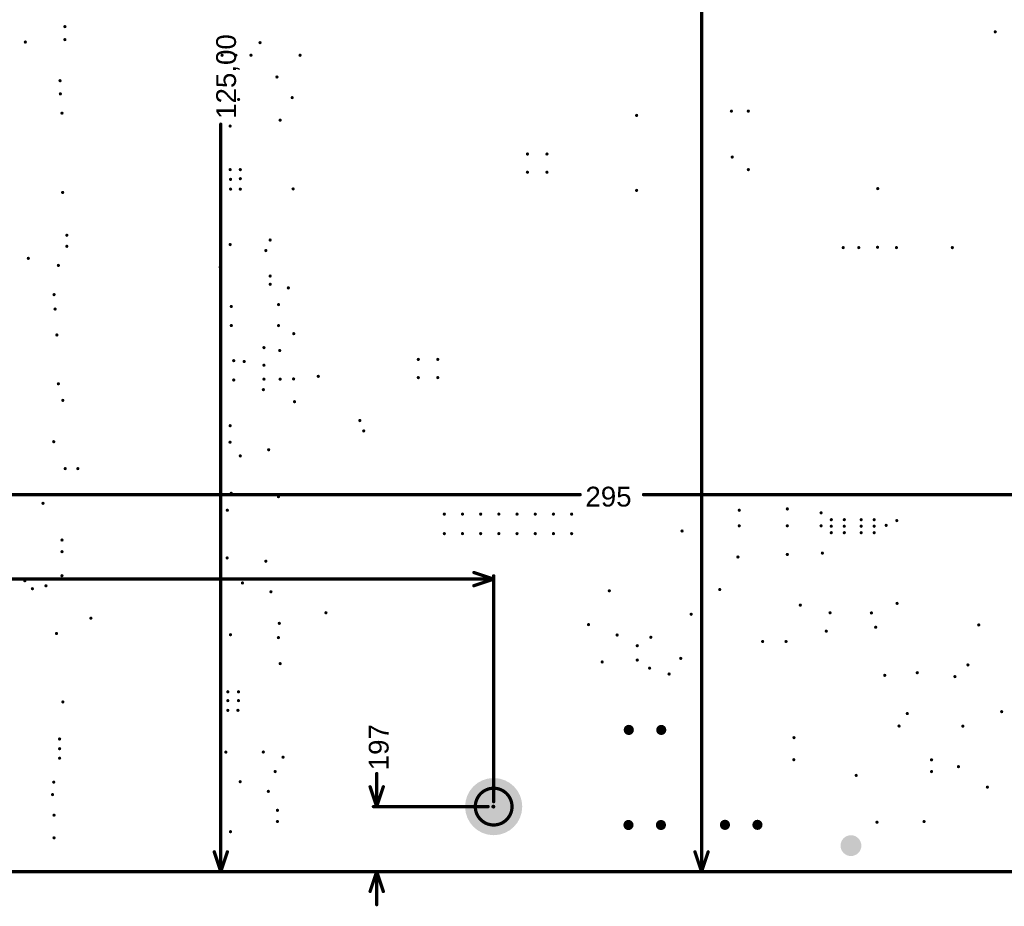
# Model space of a CAD drawing. Header units: inches. Extents: x -0.1 to 14.1, y -0.4 to 13.9.
# Tile 4 of 16: x 4 to 7, y -0.1 to 2.6. Entities that reach past the tile are written whole.
import ezdxf

# ---------------------------------------------------------------- set-up
doc = ezdxf.new("R2010")
doc.units = ezdxf.units.IN
doc.header["$MEASUREMENT"] = 0
for name, color, linetype in [('Mechanical32', 56, 'Continuous'), ('PadHoleLayer', 156, 'Continuous'), ('ViaHoleLayer', 16, 'Continuous')]:
    doc.layers.add(name, color=color, linetype=linetype)
doc.styles.add('Arial', font='txt', dxfattribs={"height": 0.2})

# ---------------------------------------------------------------- blocks, each defined once
blk = doc.blocks.new('FP_9774030960R_SPACER_MFG_B_56')
at = {"layer": 'PadHoleLayer'}
h = blk.add_hatch(color=156, dxfattribs=at)
edge = h.paths.add_edge_path()
edge.add_arc((0, 0), 0.0866, 0, 360)
blk = doc.blocks.new('FM_630_1120_541')
at = {"layer": 'PadHoleLayer'}
h = blk.add_hatch(color=156, dxfattribs=at)
edge = h.paths.add_edge_path()
edge.add_arc((-0.0492, 0), 0.0155, 0, 360)
h = blk.add_hatch(color=156, dxfattribs=at)
edge = h.paths.add_edge_path()
edge.add_arc((0.0492, 0), 0.0155, 0, 360)
blk = doc.blocks.new('FM_630_1120_556')
at = {"layer": 'PadHoleLayer'}
h = blk.add_hatch(color=156, dxfattribs=at)
edge = h.paths.add_edge_path()
edge.add_arc((-0.0492, 0), 0.0155, 0, 360)
h = blk.add_hatch(color=156, dxfattribs=at)
edge = h.paths.add_edge_path()
edge.add_arc((0.0492, 0), 0.0155, 0, 360)
blk = doc.blocks.new('FM_630_1120_558')
at = {"layer": 'PadHoleLayer'}
h = blk.add_hatch(color=156, dxfattribs=at)
edge = h.paths.add_edge_path()
edge.add_arc((-0.0492, 0), 0.0155, 0, 360)
h = blk.add_hatch(color=156, dxfattribs=at)
edge = h.paths.add_edge_path()
edge.add_arc((0.0492, 0), 0.0155, 0, 360)
blk = doc.blocks.new('DRV0006A_816')
at = {"layer": 'ViaHoleLayer'}
h = blk.add_hatch(color=16, dxfattribs=at)
edge = h.paths.add_edge_path()
edge.add_arc((0, 0.0217), 0.005, 0, 360)
h = blk.add_hatch(color=16, dxfattribs=at)
edge = h.paths.add_edge_path()
edge.add_arc((0, -0.0217), 0.005, 0, 360)
blk = doc.blocks.new('RDX0007A_MFG_817')
at = {"layer": 'ViaHoleLayer'}
h = blk.add_hatch(color=16, dxfattribs=at)
edge = h.paths.add_edge_path()
edge.add_arc((-0.065, -0.0065), 0.005, 0, 360)
h = blk.add_hatch(color=16, dxfattribs=at)
edge = h.paths.add_edge_path()
edge.add_arc((-0.065, -0.0262), 0.005, 0, 360)
h = blk.add_hatch(color=16, dxfattribs=at)
edge = h.paths.add_edge_path()
edge.add_arc((-0.0256, -0.0065), 0.005, 0, 360)
h = blk.add_hatch(color=16, dxfattribs=at)
edge = h.paths.add_edge_path()
edge.add_arc((-0.0256, -0.0262), 0.005, 0, 360)
h = blk.add_hatch(color=16, dxfattribs=at)
edge = h.paths.add_edge_path()
edge.add_arc((0.0256, -0.0065), 0.005, 0, 360)
h = blk.add_hatch(color=16, dxfattribs=at)
edge = h.paths.add_edge_path()
edge.add_arc((0.0256, -0.0262), 0.005, 0, 360)
h = blk.add_hatch(color=16, dxfattribs=at)
edge = h.paths.add_edge_path()
edge.add_arc((0.065, -0.0065), 0.005, 0, 360)
h = blk.add_hatch(color=16, dxfattribs=at)
edge = h.paths.add_edge_path()
edge.add_arc((0.065, -0.0262), 0.005, 0, 360)
h = blk.add_hatch(color=16, dxfattribs=at)
edge = h.paths.add_edge_path()
edge.add_arc((-0.065, -0.0459), 0.005, 0, 360)
h = blk.add_hatch(color=16, dxfattribs=at)
edge = h.paths.add_edge_path()
edge.add_arc((-0.0256, -0.0459), 0.005, 0, 360)
h = blk.add_hatch(color=16, dxfattribs=at)
edge = h.paths.add_edge_path()
edge.add_arc((0.0256, -0.0459), 0.005, 0, 360)
h = blk.add_hatch(color=16, dxfattribs=at)
edge = h.paths.add_edge_path()
edge.add_arc((0.065, -0.0459), 0.005, 0, 360)
blk = doc.blocks.new('K_______5011_829')
at = {"layer": 'PadHoleLayer'}
h = blk.add_hatch(color=156, dxfattribs=at)
edge = h.paths.add_edge_path()
edge.add_arc((0, 0), 0.0315, 0, 360)

msp = doc.modelspace()

# ---------------------------------------------------------------- hatches: boundary and pattern name
at = {"layer": 'ViaHoleLayer'}
h = msp.add_hatch(color=16, dxfattribs=at)
edge = h.paths.add_edge_path()
edge.add_arc((4.1339, 2.5591), 0.005, 0, 360)
h = msp.add_hatch(color=16, dxfattribs=at)
edge = h.paths.add_edge_path()
edge.add_arc((6.9528, 2.5433), 0.005, 0, 360)
h = msp.add_hatch(color=16, dxfattribs=at)
edge = h.paths.add_edge_path()
edge.add_arc((4.014, 2.5123), 0.005, 0, 360)
h = msp.add_hatch(color=16, dxfattribs=at)
edge = h.paths.add_edge_path()
edge.add_arc((4.1339, 2.5197), 0.005, 0, 360)
h = msp.add_hatch(color=16, dxfattribs=at)
edge = h.paths.add_edge_path()
edge.add_arc((4.7252, 2.5104), 0.005, 0, 360)
h = msp.add_hatch(color=16, dxfattribs=at)
edge = h.paths.add_edge_path()
edge.add_arc((4.6102, 2.4724), 0.005, 0, 360)
h = msp.add_hatch(color=16, dxfattribs=at)
edge = h.paths.add_edge_path()
edge.add_arc((4.652, 2.4724), 0.005, 0, 360)
h = msp.add_hatch(color=16, dxfattribs=at)
edge = h.paths.add_edge_path()
edge.add_arc((4.6977, 2.4724), 0.005, 0, 360)
h = msp.add_hatch(color=16, dxfattribs=at)
edge = h.paths.add_edge_path()
edge.add_arc((4.8465, 2.4724), 0.005, 0, 360)
h = msp.add_hatch(color=16, dxfattribs=at)
edge = h.paths.add_edge_path()
edge.add_arc((4.1192, 2.3952), 0.005, 0, 360)
h = msp.add_hatch(color=16, dxfattribs=at)
edge = h.paths.add_edge_path()
edge.add_arc((4.7764, 2.4065), 0.005, 0, 360)
h = msp.add_hatch(color=16, dxfattribs=at)
edge = h.paths.add_edge_path()
edge.add_arc((4.1202, 2.3553), 0.005, 0, 360)
h = msp.add_hatch(color=16, dxfattribs=at)
edge = h.paths.add_edge_path()
edge.add_arc((4.6602, 2.3384), 0.005, 0, 360)
h = msp.add_hatch(color=16, dxfattribs=at)
edge = h.paths.add_edge_path()
edge.add_arc((4.8225, 2.344), 0.005, 0, 360)
h = msp.add_hatch(color=16, dxfattribs=at)
edge = h.paths.add_edge_path()
edge.add_arc((4.1251, 2.297), 0.005, 0, 360)
h = msp.add_hatch(color=16, dxfattribs=at)
edge = h.paths.add_edge_path()
edge.add_arc((6.1535, 2.3031), 0.005, 0, 360)
h = msp.add_hatch(color=16, dxfattribs=at)
edge = h.paths.add_edge_path()
edge.add_arc((6.2047, 2.3031), 0.005, 0, 360)
h = msp.add_hatch(color=16, dxfattribs=at)
edge = h.paths.add_edge_path()
edge.add_arc((4.7861, 2.2757), 0.005, 0, 360)
h = msp.add_hatch(color=16, dxfattribs=at)
edge = h.paths.add_edge_path()
edge.add_arc((5.8661, 2.2901), 0.005, 0, 360)
h = msp.add_hatch(color=16, dxfattribs=at)
edge = h.paths.add_edge_path()
edge.add_arc((4.6346, 2.2579), 0.005, 0, 360)
h = msp.add_hatch(color=16, dxfattribs=at)
edge = h.paths.add_edge_path()
edge.add_arc((5.5354, 2.1732), 0.005, 0, 360)
h = msp.add_hatch(color=16, dxfattribs=at)
edge = h.paths.add_edge_path()
edge.add_arc((5.5945, 2.1732), 0.005, 0, 360)
h = msp.add_hatch(color=16, dxfattribs=at)
edge = h.paths.add_edge_path()
edge.add_arc((6.1559, 2.164), 0.005, 0, 360)
h = msp.add_hatch(color=16, dxfattribs=at)
edge = h.paths.add_edge_path()
edge.add_arc((4.6346, 2.126), 0.005, 0, 360)
h = msp.add_hatch(color=16, dxfattribs=at)
edge = h.paths.add_edge_path()
edge.add_arc((4.6653, 2.126), 0.005, 0, 360)
h = msp.add_hatch(color=16, dxfattribs=at)
edge = h.paths.add_edge_path()
edge.add_arc((5.5354, 2.1181), 0.005, 0, 360)
h = msp.add_hatch(color=16, dxfattribs=at)
edge = h.paths.add_edge_path()
edge.add_arc((5.5945, 2.1181), 0.005, 0, 360)
h = msp.add_hatch(color=16, dxfattribs=at)
edge = h.paths.add_edge_path()
edge.add_arc((6.2047, 2.126), 0.005, 0, 360)
h = msp.add_hatch(color=16, dxfattribs=at)
edge = h.paths.add_edge_path()
edge.add_arc((4.6358, 2.0965), 0.005, 0, 360)
h = msp.add_hatch(color=16, dxfattribs=at)
edge = h.paths.add_edge_path()
edge.add_arc((4.6654, 2.0984), 0.005, 0, 360)
h = msp.add_hatch(color=16, dxfattribs=at)
edge = h.paths.add_edge_path()
edge.add_arc((4.1271, 2.0568), 0.005, 0, 360)
h = msp.add_hatch(color=16, dxfattribs=at)
edge = h.paths.add_edge_path()
edge.add_arc((4.6358, 2.0669), 0.005, 0, 360)
h = msp.add_hatch(color=16, dxfattribs=at)
edge = h.paths.add_edge_path()
edge.add_arc((4.6654, 2.0669), 0.005, 0, 360)
h = msp.add_hatch(color=16, dxfattribs=at)
edge = h.paths.add_edge_path()
edge.add_arc((4.8254, 2.0676), 0.005, 0, 360)
h = msp.add_hatch(color=16, dxfattribs=at)
edge = h.paths.add_edge_path()
edge.add_arc((5.8661, 2.063), 0.005, 0, 360)
h = msp.add_hatch(color=16, dxfattribs=at)
edge = h.paths.add_edge_path()
edge.add_arc((6.5969, 2.0685), 0.005, 0, 360)
h = msp.add_hatch(color=16, dxfattribs=at)
edge = h.paths.add_edge_path()
edge.add_arc((4.1398, 1.9272), 0.005, 0, 360)
h = msp.add_hatch(color=16, dxfattribs=at)
edge = h.paths.add_edge_path()
edge.add_arc((4.7558, 1.9128), 0.005, 0, 360)
h = msp.add_hatch(color=16, dxfattribs=at)
edge = h.paths.add_edge_path()
edge.add_arc((4.1398, 1.8937), 0.005, 0, 360)
h = msp.add_hatch(color=16, dxfattribs=at)
edge = h.paths.add_edge_path()
edge.add_arc((4.6346, 1.8991), 0.005, 0, 360)
h = msp.add_hatch(color=16, dxfattribs=at)
edge = h.paths.add_edge_path()
edge.add_arc((4.7428, 1.8809), 0.005, 0, 360)
h = msp.add_hatch(color=16, dxfattribs=at)
edge = h.paths.add_edge_path()
edge.add_arc((6.4921, 1.8898), 0.005, 0, 360)
h = msp.add_hatch(color=16, dxfattribs=at)
edge = h.paths.add_edge_path()
edge.add_arc((6.5394, 1.8898), 0.005, 0, 360)
h = msp.add_hatch(color=16, dxfattribs=at)
edge = h.paths.add_edge_path()
edge.add_arc((6.5962, 1.8908), 0.005, 0, 360)
h = msp.add_hatch(color=16, dxfattribs=at)
edge = h.paths.add_edge_path()
edge.add_arc((6.6535, 1.8898), 0.005, 0, 360)
h = msp.add_hatch(color=16, dxfattribs=at)
edge = h.paths.add_edge_path()
edge.add_arc((6.8228, 1.8898), 0.005, 0, 360)
h = msp.add_hatch(color=16, dxfattribs=at)
edge = h.paths.add_edge_path()
edge.add_arc((4.023, 1.8573), 0.005, 0, 360)
h = msp.add_hatch(color=16, dxfattribs=at)
edge = h.paths.add_edge_path()
edge.add_arc((4.1142, 1.8358), 0.005, 0, 360)
h = msp.add_hatch(color=16, dxfattribs=at)
edge = h.paths.add_edge_path()
edge.add_arc((4.6043, 1.8308), 0.005, 0, 360)
h = msp.add_hatch(color=16, dxfattribs=at)
edge = h.paths.add_edge_path()
edge.add_arc((4.7558, 1.8037), 0.005, 0, 360)
h = msp.add_hatch(color=16, dxfattribs=at)
edge = h.paths.add_edge_path()
edge.add_arc((4.756, 1.7787), 0.005, 0, 360)
h = msp.add_hatch(color=16, dxfattribs=at)
edge = h.paths.add_edge_path()
edge.add_arc((4.811, 1.7677), 0.005, 0, 360)
h = msp.add_hatch(color=16, dxfattribs=at)
edge = h.paths.add_edge_path()
edge.add_arc((4.1011, 1.7474), 0.005, 0, 360)
h = msp.add_hatch(color=16, dxfattribs=at)
edge = h.paths.add_edge_path()
edge.add_arc((4.1042, 1.7037), 0.005, 0, 360)
h = msp.add_hatch(color=16, dxfattribs=at)
edge = h.paths.add_edge_path()
edge.add_arc((4.6381, 1.7115), 0.005, 0, 360)
h = msp.add_hatch(color=16, dxfattribs=at)
edge = h.paths.add_edge_path()
edge.add_arc((4.7812, 1.7172), 0.005, 0, 360)
h = msp.add_hatch(color=16, dxfattribs=at)
edge = h.paths.add_edge_path()
edge.add_arc((4.6381, 1.6537), 0.005, 0, 360)
h = msp.add_hatch(color=16, dxfattribs=at)
edge = h.paths.add_edge_path()
edge.add_arc((4.7812, 1.6537), 0.005, 0, 360)
h = msp.add_hatch(color=16, dxfattribs=at)
edge = h.paths.add_edge_path()
edge.add_arc((4.1096, 1.6252), 0.005, 0, 360)
h = msp.add_hatch(color=16, dxfattribs=at)
edge = h.paths.add_edge_path()
edge.add_arc((4.8274, 1.6292), 0.005, 0, 360)
h = msp.add_hatch(color=16, dxfattribs=at)
edge = h.paths.add_edge_path()
edge.add_arc((4.737, 1.5869), 0.005, 0, 360)
h = msp.add_hatch(color=16, dxfattribs=at)
edge = h.paths.add_edge_path()
edge.add_arc((4.7848, 1.5781), 0.005, 0, 360)
h = msp.add_hatch(color=16, dxfattribs=at)
edge = h.paths.add_edge_path()
edge.add_arc((4.6455, 1.5474), 0.005, 0, 360)
h = msp.add_hatch(color=16, dxfattribs=at)
edge = h.paths.add_edge_path()
edge.add_arc((5.2047, 1.5512), 0.005, 0, 360)
h = msp.add_hatch(color=16, dxfattribs=at)
edge = h.paths.add_edge_path()
edge.add_arc((5.2638, 1.5512), 0.005, 0, 360)
h = msp.add_hatch(color=16, dxfattribs=at)
edge = h.paths.add_edge_path()
edge.add_arc((4.6772, 1.5449), 0.005, 0, 360)
h = msp.add_hatch(color=16, dxfattribs=at)
edge = h.paths.add_edge_path()
edge.add_arc((4.737, 1.5337), 0.005, 0, 360)
h = msp.add_hatch(color=16, dxfattribs=at)
edge = h.paths.add_edge_path()
edge.add_arc((4.6455, 1.4889), 0.005, 0, 360)
h = msp.add_hatch(color=16, dxfattribs=at)
edge = h.paths.add_edge_path()
edge.add_arc((4.737, 1.4914), 0.005, 0, 360)
h = msp.add_hatch(color=16, dxfattribs=at)
edge = h.paths.add_edge_path()
edge.add_arc((4.7861, 1.4914), 0.005, 0, 360)
h = msp.add_hatch(color=16, dxfattribs=at)
edge = h.paths.add_edge_path()
edge.add_arc((4.8268, 1.4921), 0.005, 0, 360)
h = msp.add_hatch(color=16, dxfattribs=at)
edge = h.paths.add_edge_path()
edge.add_arc((4.9016, 1.5), 0.005, 0, 360)
h = msp.add_hatch(color=16, dxfattribs=at)
edge = h.paths.add_edge_path()
edge.add_arc((5.2047, 1.4961), 0.005, 0, 360)
h = msp.add_hatch(color=16, dxfattribs=at)
edge = h.paths.add_edge_path()
edge.add_arc((5.2638, 1.4961), 0.005, 0, 360)
h = msp.add_hatch(color=16, dxfattribs=at)
edge = h.paths.add_edge_path()
edge.add_arc((4.1142, 1.4773), 0.005, 0, 360)
h = msp.add_hatch(color=16, dxfattribs=at)
edge = h.paths.add_edge_path()
edge.add_arc((4.7353, 1.4596), 0.005, 0, 360)
h = msp.add_hatch(color=16, dxfattribs=at)
edge = h.paths.add_edge_path()
edge.add_arc((4.1277, 1.4272), 0.005, 0, 360)
h = msp.add_hatch(color=16, dxfattribs=at)
edge = h.paths.add_edge_path()
edge.add_arc((4.8297, 1.4232), 0.005, 0, 360)
h = msp.add_hatch(color=16, dxfattribs=at)
edge = h.paths.add_edge_path()
edge.add_arc((4.6346, 1.3505), 0.005, 0, 360)
h = msp.add_hatch(color=16, dxfattribs=at)
edge = h.paths.add_edge_path()
edge.add_arc((5.0276, 1.3661), 0.005, 0, 360)
h = msp.add_hatch(color=16, dxfattribs=at)
edge = h.paths.add_edge_path()
edge.add_arc((5.0394, 1.3346), 0.005, 0, 360)
h = msp.add_hatch(color=16, dxfattribs=at)
edge = h.paths.add_edge_path()
edge.add_arc((4.1001, 1.302), 0.005, 0, 360)
h = msp.add_hatch(color=16, dxfattribs=at)
edge = h.paths.add_edge_path()
edge.add_arc((4.6342, 1.3005), 0.005, 0, 360)
h = msp.add_hatch(color=16, dxfattribs=at)
edge = h.paths.add_edge_path()
edge.add_arc((4.6653, 1.259), 0.005, 0, 360)
h = msp.add_hatch(color=16, dxfattribs=at)
edge = h.paths.add_edge_path()
edge.add_arc((4.7513, 1.2776), 0.005, 0, 360)
h = msp.add_hatch(color=16, dxfattribs=at)
edge = h.paths.add_edge_path()
edge.add_arc((4.1348, 1.2205), 0.005, 0, 360)
h = msp.add_hatch(color=16, dxfattribs=at)
edge = h.paths.add_edge_path()
edge.add_arc((4.1732, 1.2205), 0.005, 0, 360)
h = msp.add_hatch(color=16, dxfattribs=at)
edge = h.paths.add_edge_path()
edge.add_arc((4.6378, 1.1457), 0.005, 0, 360)
h = msp.add_hatch(color=16, dxfattribs=at)
edge = h.paths.add_edge_path()
edge.add_arc((4.7809, 1.1355), 0.005, 0, 360)
h = msp.add_hatch(color=16, dxfattribs=at)
edge = h.paths.add_edge_path()
edge.add_arc((4.0676, 1.1155), 0.005, 0, 360)
h = msp.add_hatch(color=16, dxfattribs=at)
edge = h.paths.add_edge_path()
edge.add_arc((4.626, 1.0945), 0.005, 0, 360)
h = msp.add_hatch(color=16, dxfattribs=at)
edge = h.paths.add_edge_path()
edge.add_arc((5.2835, 1.0827), 0.005, 0, 360)
h = msp.add_hatch(color=16, dxfattribs=at)
edge = h.paths.add_edge_path()
edge.add_arc((5.3386, 1.0827), 0.005, 0, 360)
h = msp.add_hatch(color=16, dxfattribs=at)
edge = h.paths.add_edge_path()
edge.add_arc((5.3937, 1.0827), 0.005, 0, 360)
h = msp.add_hatch(color=16, dxfattribs=at)
edge = h.paths.add_edge_path()
edge.add_arc((5.4488, 1.0827), 0.005, 0, 360)
h = msp.add_hatch(color=16, dxfattribs=at)
edge = h.paths.add_edge_path()
edge.add_arc((5.5039, 1.0827), 0.005, 0, 360)
h = msp.add_hatch(color=16, dxfattribs=at)
edge = h.paths.add_edge_path()
edge.add_arc((5.5591, 1.0827), 0.005, 0, 360)
h = msp.add_hatch(color=16, dxfattribs=at)
edge = h.paths.add_edge_path()
edge.add_arc((5.6142, 1.0827), 0.005, 0, 360)
h = msp.add_hatch(color=16, dxfattribs=at)
edge = h.paths.add_edge_path()
edge.add_arc((5.6693, 1.0827), 0.005, 0, 360)
h = msp.add_hatch(color=16, dxfattribs=at)
edge = h.paths.add_edge_path()
edge.add_arc((6.1772, 1.0945), 0.005, 0, 360)
h = msp.add_hatch(color=16, dxfattribs=at)
edge = h.paths.add_edge_path()
edge.add_arc((6.3228, 1.0984), 0.005, 0, 360)
h = msp.add_hatch(color=16, dxfattribs=at)
edge = h.paths.add_edge_path()
edge.add_arc((6.4252, 1.0866), 0.005, 0, 360)
h = msp.add_hatch(color=16, dxfattribs=at)
edge = h.paths.add_edge_path()
edge.add_arc((6.1772, 1.0472), 0.005, 0, 360)
h = msp.add_hatch(color=16, dxfattribs=at)
edge = h.paths.add_edge_path()
edge.add_arc((6.3228, 1.0472), 0.005, 0, 360)
h = msp.add_hatch(color=16, dxfattribs=at)
edge = h.paths.add_edge_path()
edge.add_arc((6.4252, 1.0472), 0.005, 0, 360)
h = msp.add_hatch(color=16, dxfattribs=at)
edge = h.paths.add_edge_path()
edge.add_arc((6.6223, 1.0487), 0.005, 0, 360)
h = msp.add_hatch(color=16, dxfattribs=at)
edge = h.paths.add_edge_path()
edge.add_arc((6.6546, 1.0631), 0.005, 0, 360)
h = msp.add_hatch(color=16, dxfattribs=at)
edge = h.paths.add_edge_path()
edge.add_arc((5.2835, 1.0236), 0.005, 0, 360)
h = msp.add_hatch(color=16, dxfattribs=at)
edge = h.paths.add_edge_path()
edge.add_arc((5.3386, 1.0236), 0.005, 0, 360)
h = msp.add_hatch(color=16, dxfattribs=at)
edge = h.paths.add_edge_path()
edge.add_arc((5.3937, 1.0236), 0.005, 0, 360)
h = msp.add_hatch(color=16, dxfattribs=at)
edge = h.paths.add_edge_path()
edge.add_arc((5.4488, 1.0236), 0.005, 0, 360)
h = msp.add_hatch(color=16, dxfattribs=at)
edge = h.paths.add_edge_path()
edge.add_arc((5.5039, 1.0236), 0.005, 0, 360)
h = msp.add_hatch(color=16, dxfattribs=at)
edge = h.paths.add_edge_path()
edge.add_arc((5.5591, 1.0236), 0.005, 0, 360)
h = msp.add_hatch(color=16, dxfattribs=at)
edge = h.paths.add_edge_path()
edge.add_arc((5.6142, 1.0236), 0.005, 0, 360)
h = msp.add_hatch(color=16, dxfattribs=at)
edge = h.paths.add_edge_path()
edge.add_arc((5.6693, 1.0236), 0.005, 0, 360)
h = msp.add_hatch(color=16, dxfattribs=at)
edge = h.paths.add_edge_path()
edge.add_arc((6.0039, 1.0315), 0.005, 0, 360)
h = msp.add_hatch(color=16, dxfattribs=at)
edge = h.paths.add_edge_path()
edge.add_arc((4.1251, 1.0042), 0.005, 0, 360)
h = msp.add_hatch(color=16, dxfattribs=at)
edge = h.paths.add_edge_path()
edge.add_arc((4.1251, 0.9689), 0.005, 0, 360)
h = msp.add_hatch(color=16, dxfattribs=at)
edge = h.paths.add_edge_path()
edge.add_arc((4.6255, 0.95), 0.005, 0, 360)
h = msp.add_hatch(color=16, dxfattribs=at)
edge = h.paths.add_edge_path()
edge.add_arc((6.1732, 0.9528), 0.005, 0, 360)
h = msp.add_hatch(color=16, dxfattribs=at)
edge = h.paths.add_edge_path()
edge.add_arc((6.3228, 0.9606), 0.005, 0, 360)
h = msp.add_hatch(color=16, dxfattribs=at)
edge = h.paths.add_edge_path()
edge.add_arc((6.4291, 0.9646), 0.005, 0, 360)
h = msp.add_hatch(color=16, dxfattribs=at)
edge = h.paths.add_edge_path()
edge.add_arc((4.7428, 0.9401), 0.005, 0, 360)
h = msp.add_hatch(color=16, dxfattribs=at)
edge = h.paths.add_edge_path()
edge.add_arc((4.125, 0.8961), 0.005, 0, 360)
h = msp.add_hatch(color=16, dxfattribs=at)
edge = h.paths.add_edge_path()
edge.add_arc((4.6063, 0.895), 0.005, 0, 360)
h = msp.add_hatch(color=16, dxfattribs=at)
edge = h.paths.add_edge_path()
edge.add_arc((4.0125, 0.8808), 0.005, 0, 360)
h = msp.add_hatch(color=16, dxfattribs=at)
edge = h.paths.add_edge_path()
edge.add_arc((4.0765, 0.8656), 0.005, 0, 360)
h = msp.add_hatch(color=16, dxfattribs=at)
edge = h.paths.add_edge_path()
edge.add_arc((4.6719, 0.8742), 0.005, 0, 360)
h = msp.add_hatch(color=16, dxfattribs=at)
edge = h.paths.add_edge_path()
edge.add_arc((4.0355, 0.8567), 0.005, 0, 360)
h = msp.add_hatch(color=16, dxfattribs=at)
edge = h.paths.add_edge_path()
edge.add_arc((4.7582, 0.8475), 0.005, 0, 360)
h = msp.add_hatch(color=16, dxfattribs=at)
edge = h.paths.add_edge_path()
edge.add_arc((5.7835, 0.8504), 0.005, 0, 360)
h = msp.add_hatch(color=16, dxfattribs=at)
edge = h.paths.add_edge_path()
edge.add_arc((6.1181, 0.8543), 0.005, 0, 360)
h = msp.add_hatch(color=16, dxfattribs=at)
edge = h.paths.add_edge_path()
edge.add_arc((6.3622, 0.8071), 0.005, 0, 360)
h = msp.add_hatch(color=16, dxfattribs=at)
edge = h.paths.add_edge_path()
edge.add_arc((6.6554, 0.8123), 0.005, 0, 360)
h = msp.add_hatch(color=16, dxfattribs=at)
edge = h.paths.add_edge_path()
edge.add_arc((4.9248, 0.7839), 0.005, 0, 360)
h = msp.add_hatch(color=16, dxfattribs=at)
edge = h.paths.add_edge_path()
edge.add_arc((6.0315, 0.7795), 0.005, 0, 360)
h = msp.add_hatch(color=16, dxfattribs=at)
edge = h.paths.add_edge_path()
edge.add_arc((6.4524, 0.7838), 0.005, 0, 360)
h = msp.add_hatch(color=16, dxfattribs=at)
edge = h.paths.add_edge_path()
edge.add_arc((6.5777, 0.7835), 0.005, 0, 360)
h = msp.add_hatch(color=16, dxfattribs=at)
edge = h.paths.add_edge_path()
edge.add_arc((4.2126, 0.7675), 0.005, 0, 360)
h = msp.add_hatch(color=16, dxfattribs=at)
edge = h.paths.add_edge_path()
edge.add_arc((4.7835, 0.752), 0.005, 0, 360)
h = msp.add_hatch(color=16, dxfattribs=at)
edge = h.paths.add_edge_path()
edge.add_arc((5.7205, 0.748), 0.005, 0, 360)
h = msp.add_hatch(color=16, dxfattribs=at)
edge = h.paths.add_edge_path()
edge.add_arc((6.9029, 0.7471), 0.005, 0, 360)
h = msp.add_hatch(color=16, dxfattribs=at)
edge = h.paths.add_edge_path()
edge.add_arc((4.1085, 0.7211), 0.005, 0, 360)
h = msp.add_hatch(color=16, dxfattribs=at)
edge = h.paths.add_edge_path()
edge.add_arc((4.6356, 0.7175), 0.005, 0, 360)
h = msp.add_hatch(color=16, dxfattribs=at)
edge = h.paths.add_edge_path()
edge.add_arc((5.8071, 0.7165), 0.005, 0, 360)
h = msp.add_hatch(color=16, dxfattribs=at)
edge = h.paths.add_edge_path()
edge.add_arc((6.4409, 0.7283), 0.005, 0, 360)
h = msp.add_hatch(color=16, dxfattribs=at)
edge = h.paths.add_edge_path()
edge.add_arc((6.5906, 0.7402), 0.005, 0, 360)
h = msp.add_hatch(color=16, dxfattribs=at)
edge = h.paths.add_edge_path()
edge.add_arc((4.7809, 0.7087), 0.005, 0, 360)
h = msp.add_hatch(color=16, dxfattribs=at)
edge = h.paths.add_edge_path()
edge.add_arc((5.9094, 0.7097), 0.005, 0, 360)
h = msp.add_hatch(color=16, dxfattribs=at)
edge = h.paths.add_edge_path()
edge.add_arc((6.248, 0.6969), 0.005, 0, 360)
h = msp.add_hatch(color=16, dxfattribs=at)
edge = h.paths.add_edge_path()
edge.add_arc((6.3189, 0.6969), 0.005, 0, 360)
h = msp.add_hatch(color=16, dxfattribs=at)
edge = h.paths.add_edge_path()
edge.add_arc((4.7861, 0.6299), 0.005, 0, 360)
h = msp.add_hatch(color=16, dxfattribs=at)
edge = h.paths.add_edge_path()
edge.add_arc((5.7618, 0.6349), 0.005, 0, 360)
h = msp.add_hatch(color=16, dxfattribs=at)
edge = h.paths.add_edge_path()
edge.add_arc((6, 0.6457), 0.005, 0, 360)
h = msp.add_hatch(color=16, dxfattribs=at)
edge = h.paths.add_edge_path()
edge.add_arc((6.8701, 0.626), 0.005, 0, 360)
h = msp.add_hatch(color=16, dxfattribs=at)
edge = h.paths.add_edge_path()
edge.add_arc((5.9055, 0.6162), 0.005, 0, 360)
h = msp.add_hatch(color=16, dxfattribs=at)
edge = h.paths.add_edge_path()
edge.add_arc((5.9646, 0.5984), 0.005, 0, 360)
h = msp.add_hatch(color=16, dxfattribs=at)
edge = h.paths.add_edge_path()
edge.add_arc((6.6181, 0.5945), 0.005, 0, 360)
h = msp.add_hatch(color=16, dxfattribs=at)
edge = h.paths.add_edge_path()
edge.add_arc((6.7165, 0.6024), 0.005, 0, 360)
h = msp.add_hatch(color=16, dxfattribs=at)
edge = h.paths.add_edge_path()
edge.add_arc((6.8307, 0.5906), 0.005, 0, 360)
h = msp.add_hatch(color=16, dxfattribs=at)
edge = h.paths.add_edge_path()
edge.add_arc((4.6276, 0.5446), 0.005, 0, 360)
h = msp.add_hatch(color=16, dxfattribs=at)
edge = h.paths.add_edge_path()
edge.add_arc((4.6599, 0.5446), 0.005, 0, 360)
h = msp.add_hatch(color=16, dxfattribs=at)
edge = h.paths.add_edge_path()
edge.add_arc((4.1277, 0.5139), 0.005, 0, 360)
h = msp.add_hatch(color=16, dxfattribs=at)
edge = h.paths.add_edge_path()
edge.add_arc((4.6276, 0.5179), 0.005, 0, 360)
h = msp.add_hatch(color=16, dxfattribs=at)
edge = h.paths.add_edge_path()
edge.add_arc((4.6599, 0.5179), 0.005, 0, 360)
h = msp.add_hatch(color=16, dxfattribs=at)
edge = h.paths.add_edge_path()
edge.add_arc((4.6276, 0.4884), 0.005, 0, 360)
h = msp.add_hatch(color=16, dxfattribs=at)
edge = h.paths.add_edge_path()
edge.add_arc((4.6582, 0.4884), 0.005, 0, 360)
h = msp.add_hatch(color=16, dxfattribs=at)
edge = h.paths.add_edge_path()
edge.add_arc((6.6863, 0.4787), 0.005, 0, 360)
h = msp.add_hatch(color=16, dxfattribs=at)
edge = h.paths.add_edge_path()
edge.add_arc((6.9724, 0.4843), 0.005, 0, 360)
h = msp.add_hatch(color=16, dxfattribs=at)
edge = h.paths.add_edge_path()
edge.add_arc((6.6614, 0.4409), 0.005, 0, 360)
h = msp.add_hatch(color=16, dxfattribs=at)
edge = h.paths.add_edge_path()
edge.add_arc((6.8547, 0.4405), 0.005, 0, 360)
h = msp.add_hatch(color=16, dxfattribs=at)
edge = h.paths.add_edge_path()
edge.add_arc((4.1178, 0.4017), 0.005, 0, 360)
h = msp.add_hatch(color=16, dxfattribs=at)
edge = h.paths.add_edge_path()
edge.add_arc((6.343, 0.4058), 0.005, 0, 360)
h = msp.add_hatch(color=16, dxfattribs=at)
edge = h.paths.add_edge_path()
edge.add_arc((4.1178, 0.3721), 0.005, 0, 360)
h = msp.add_hatch(color=16, dxfattribs=at)
edge = h.paths.add_edge_path()
edge.add_arc((4.6216, 0.3619), 0.005, 0, 360)
h = msp.add_hatch(color=16, dxfattribs=at)
edge = h.paths.add_edge_path()
edge.add_arc((4.735, 0.3622), 0.005, 0, 360)
h = msp.add_hatch(color=16, dxfattribs=at)
edge = h.paths.add_edge_path()
edge.add_arc((4.1178, 0.3435), 0.005, 0, 360)
h = msp.add_hatch(color=16, dxfattribs=at)
edge = h.paths.add_edge_path()
edge.add_arc((4.7949, 0.3465), 0.005, 0, 360)
h = msp.add_hatch(color=16, dxfattribs=at)
edge = h.paths.add_edge_path()
edge.add_arc((6.3426, 0.339), 0.005, 0, 360)
h = msp.add_hatch(color=16, dxfattribs=at)
edge = h.paths.add_edge_path()
edge.add_arc((6.7598, 0.3386), 0.005, 0, 360)
h = msp.add_hatch(color=16, dxfattribs=at)
edge = h.paths.add_edge_path()
edge.add_arc((4.6063, 0.3026), 0.005, 0, 360)
h = msp.add_hatch(color=16, dxfattribs=at)
edge = h.paths.add_edge_path()
edge.add_arc((4.771, 0.3031), 0.005, 0, 360)
h = msp.add_hatch(color=16, dxfattribs=at)
edge = h.paths.add_edge_path()
edge.add_arc((6.7598, 0.3031), 0.005, 0, 360)
h = msp.add_hatch(color=16, dxfattribs=at)
edge = h.paths.add_edge_path()
edge.add_arc((6.8413, 0.3179), 0.005, 0, 360)
h = msp.add_hatch(color=16, dxfattribs=at)
edge = h.paths.add_edge_path()
edge.add_arc((4.1001, 0.271), 0.005, 0, 360)
h = msp.add_hatch(color=16, dxfattribs=at)
edge = h.paths.add_edge_path()
edge.add_arc((4.665, 0.2723), 0.005, 0, 360)
h = msp.add_hatch(color=16, dxfattribs=at)
edge = h.paths.add_edge_path()
edge.add_arc((6.5315, 0.2913), 0.005, 0, 360)
h = msp.add_hatch(color=16, dxfattribs=at)
edge = h.paths.add_edge_path()
edge.add_arc((4.7503, 0.2431), 0.005, 0, 360)
h = msp.add_hatch(color=16, dxfattribs=at)
edge = h.paths.add_edge_path()
edge.add_arc((6.9291, 0.2559), 0.005, 0, 360)
h = msp.add_hatch(color=16, dxfattribs=at)
edge = h.paths.add_edge_path()
edge.add_arc((4.0965, 0.2333), 0.005, 0, 360)
h = msp.add_hatch(color=16, dxfattribs=at)
edge = h.paths.add_edge_path()
edge.add_arc((4.7779, 0.1857), 0.005, 0, 360)
h = msp.add_hatch(color=16, dxfattribs=at)
edge = h.paths.add_edge_path()
edge.add_arc((4.101, 0.171), 0.005, 0, 360)
h = msp.add_hatch(color=16, dxfattribs=at)
edge = h.paths.add_edge_path()
edge.add_arc((4.7779, 0.1518), 0.005, 0, 360)
h = msp.add_hatch(color=16, dxfattribs=at)
edge = h.paths.add_edge_path()
edge.add_arc((6.5945, 0.1496), 0.005, 0, 360)
h = msp.add_hatch(color=16, dxfattribs=at)
edge = h.paths.add_edge_path()
edge.add_arc((6.7372, 0.1517), 0.005, 0, 360)
h = msp.add_hatch(color=16, dxfattribs=at)
edge = h.paths.add_edge_path()
edge.add_arc((4.6356, 0.121), 0.005, 0, 360)
h = msp.add_hatch(color=16, dxfattribs=at)
edge = h.paths.add_edge_path()
edge.add_arc((4.101, 0.1023), 0.005, 0, 360)

# ---------------------------------------------------------------- linework, layer by layer
at = {"layer": 'Mechanical32'}
for points in [[(6.063, 0, 0.01, 0.01, 0), (6.063, 3.6824, 0.01, 0.01, 0)], [(4.6063, 0, 0.01, 0.01, 0), (4.6063, 2.2637, 0.01, 0.01, 0)], [(0, 1.1417, 0.01, 0.01, 0), (5.6951, 1.1417, 0.01, 0.01, 0)], [(5.8871, 1.1417, 0.01, 0.01, 0), (11.6142, 1.1417, 0.01, 0.01, 0)], [(5.3731, 0.9058, 0.01, 0.01, 0), (5.4331, 0.8858, 0.01, 0.01, 0)], [(5.4331, 0.2118, 0.01, 0.01, 0), (5.4331, 0.8958, 0.01, 0.01, 0)], [(2.7915, 0.8858, 0.01, 0.01, 0), (5.4331, 0.8858, 0.01, 0.01, 0)], [(5.3731, 0.8658, 0.01, 0.01, 0), (5.4331, 0.8858, 0.01, 0.01, 0)], [(5.0787, 0.1969, 0.01, 0.01, 0), (5.0787, 0.2969, 0.01, 0.01, 0)], [(5.0587, 0.2569, 0.01, 0.01, 0), (5.0787, 0.1969, 0.01, 0.01, 0)], [(5.0787, 0.1969, 0.01, 0.01, 0), (5.0987, 0.2569, 0.01, 0.01, 0)], [(5.0687, 0.1969, 0.01, 0.01, 0), (5.4161, 0.1969, 0.01, 0.01, 0)], [(4.5863, 0.06, 0.01, 0.01, 0), (4.6063, 0, 0.01, 0.01, 0)], [(4.6063, 0, 0.01, 0.01, 0), (4.6263, 0.06, 0.01, 0.01, 0)], [(6.043, 0.06, 0.01, 0.01, 0), (6.063, 0, 0.01, 0.01, 0)], [(6.063, 0, 0.01, 0.01, 0), (6.083, 0.06, 0.01, 0.01, 0)], [(0, 0, 0.01, 0.01, 0), (11.9882, 0, 0.01, 0.01, 0)], [(0.015, 0, 0.01, 0.01, 0), (6.073, 0, 0.01, 0.01, 0)], [(0.015, 0, 0.01, 0.01, 0), (4.6163, 0, 0.01, 0.01, 0)], [(0.015, 0, 0.01, 0.01, 0), (5.0887, 0, 0.01, 0.01, 0)], [(5.0587, -0.06, 0.01, 0.01, 0), (5.0787, 0, 0.01, 0.01, 0)], [(5.0787, 0, 0.01, 0.01, 0), (5.0987, -0.06, 0.01, 0.01, 0)], [(5.0787, -0.1, 0.01, 0.01, 0), (5.0787, 0, 0.01, 0.01, 0)]]:
    msp.add_lwpolyline(points, format="xyseb", dxfattribs=at)
for points in [[(4.6038, 2.2637, 0.005, 0.005, 1), (4.6088, 2.2637, 0.005, 0.005, 1)], [(5.6926, 1.1417, 0.005, 0.005, 1), (5.6976, 1.1417, 0.005, 0.005, 1)], [(5.8846, 1.1417, 0.005, 0.005, 1), (5.8896, 1.1417, 0.005, 0.005, 1)], [(5.3706, 0.9058, 0.005, 0.005, 1), (5.3756, 0.9058, 0.005, 0.005, 1)], [(5.4306, 0.8958, 0.005, 0.005, 1), (5.4356, 0.8958, 0.005, 0.005, 1)], [(5.3706, 0.8658, 0.005, 0.005, 1), (5.3756, 0.8658, 0.005, 0.005, 1)], [(5.4306, 0.8858, 0.005, 0.005, 1), (5.4356, 0.8858, 0.005, 0.005, 1)], [(5.4306, 0.8858, 0.005, 0.005, 1), (5.4356, 0.8858, 0.005, 0.005, 1)], [(5.4306, 0.8858, 0.005, 0.005, 1), (5.4356, 0.8858, 0.005, 0.005, 1)], [(5.0762, 0.2969, 0.005, 0.005, 1), (5.0812, 0.2969, 0.005, 0.005, 1)], [(5.0562, 0.2569, 0.005, 0.005, 1), (5.0612, 0.2569, 0.005, 0.005, 1)], [(5.0962, 0.2569, 0.005, 0.005, 1), (5.1012, 0.2569, 0.005, 0.005, 1)], [(5.4887, 0.1969, 0.00984, 0.00984, 1), (5.3774, 0.1969, 0.00984, 0.00984, 1)], [(5.4306, 0.2118, 0.005, 0.005, 1), (5.4356, 0.2118, 0.005, 0.005, 1)], [(5.0662, 0.1969, 0.005, 0.005, 1), (5.0712, 0.1969, 0.005, 0.005, 1)], [(5.0762, 0.1969, 0.005, 0.005, 1), (5.0812, 0.1969, 0.005, 0.005, 1)], [(5.0762, 0.1969, 0.005, 0.005, 1), (5.0812, 0.1969, 0.005, 0.005, 1)], [(5.0762, 0.1969, 0.005, 0.005, 1), (5.0812, 0.1969, 0.005, 0.005, 1)], [(5.3749, 0.1969, 0.00492, 0.00492, 1), (5.3799, 0.1969, 0.00492, 0.00492, 1)], [(5.4136, 0.1969, 0.005, 0.005, 1), (5.4186, 0.1969, 0.005, 0.005, 1)], [(5.4331, 0.1969, 0.00984, 0.00984, 1), (5.4311, 0.1969, 0.00984, 0.00984, 1)], [(5.4286, 0.1969, 0.00492, 0.00492, 1), (5.4335, 0.1969, 0.00492, 0.00492, 1)], [(5.4306, 0.1969, 0.00492, 0.00492, 1), (5.4355, 0.1969, 0.00492, 0.00492, 1)], [(5.4863, 0.1969, 0.00492, 0.00492, 1), (5.4912, 0.1969, 0.00492, 0.00492, 1)], [(4.5838, 0.06, 0.005, 0.005, 1), (4.5888, 0.06, 0.005, 0.005, 1)], [(4.6238, 0.06, 0.005, 0.005, 1), (4.6288, 0.06, 0.005, 0.005, 1)], [(6.0405, 0.06, 0.005, 0.005, 1), (6.0455, 0.06, 0.005, 0.005, 1)], [(6.0805, 0.06, 0.005, 0.005, 1), (6.0855, 0.06, 0.005, 0.005, 1)], [(4.6038, 0, 0.005, 0.005, 1), (4.6088, 0, 0.005, 0.005, 1)], [(4.6038, 0, 0.005, 0.005, 1), (4.6088, 0, 0.005, 0.005, 1)], [(4.6038, 0, 0.005, 0.005, 1), (4.6088, 0, 0.005, 0.005, 1)], [(4.6138, 0, 0.005, 0.005, 1), (4.6188, 0, 0.005, 0.005, 1)], [(5.0762, 0, 0.005, 0.005, 1), (5.0812, 0, 0.005, 0.005, 1)], [(5.0762, 0, 0.005, 0.005, 1), (5.0812, 0, 0.005, 0.005, 1)], [(5.0762, 0, 0.005, 0.005, 1), (5.0812, 0, 0.005, 0.005, 1)], [(5.0862, 0, 0.005, 0.005, 1), (5.0912, 0, 0.005, 0.005, 1)], [(6.0605, 0, 0.005, 0.005, 1), (6.0655, 0, 0.005, 0.005, 1)], [(6.0605, 0, 0.005, 0.005, 1), (6.0655, 0, 0.005, 0.005, 1)], [(6.0605, 0, 0.005, 0.005, 1), (6.0655, 0, 0.005, 0.005, 1)], [(6.0705, 0, 0.005, 0.005, 1), (6.0755, 0, 0.005, 0.005, 1)], [(5.0562, -0.06, 0.005, 0.005, 1), (5.0612, -0.06, 0.005, 0.005, 1)], [(5.0962, -0.06, 0.005, 0.005, 1), (5.1012, -0.06, 0.005, 0.005, 1)], [(5.0762, -0.1, 0.005, 0.005, 1), (5.0812, -0.1, 0.005, 0.005, 1)]]:
    msp.add_lwpolyline(points, format="xyseb", close=True, dxfattribs=at)

# ---------------------------------------------------------------- block references
at = {"rotation": 180}
for name, p in [('RDX0007A_MFG_817', (6.521, 1.0199)), ('FP_9774030960R_SPACER_MFG_B_56', (5.4331, 0.1969)), ('K_______5011_829', (6.5157, 0.0787))]:
    msp.add_blockref(name, p, dxfattribs=at)
for name, p in [('DRV0006A_816', (5.8681, 0.6624)), ('FM_630_1120_558', (5.8917, 0.4291)), ('FM_630_1120_541', (5.8907, 0.1412)), ('FM_630_1120_556', (6.1831, 0.1417))]:
    msp.add_blockref(name, p)

# ---------------------------------------------------------------- texts
at = {"layer": 'Mechanical32', "style": 'Arial'}
for s, p in [('125,00', (4.6523, 2.2797)), ('197', (5.1147, 0.3069))]:
    msp.add_text(s, height=0.06, rotation=90, dxfattribs=at).set_placement(p)
msp.add_text('295', height=0.06, dxfattribs=at).set_placement((5.7111, 1.1057))

doc.saveas('drawing.dxf')
